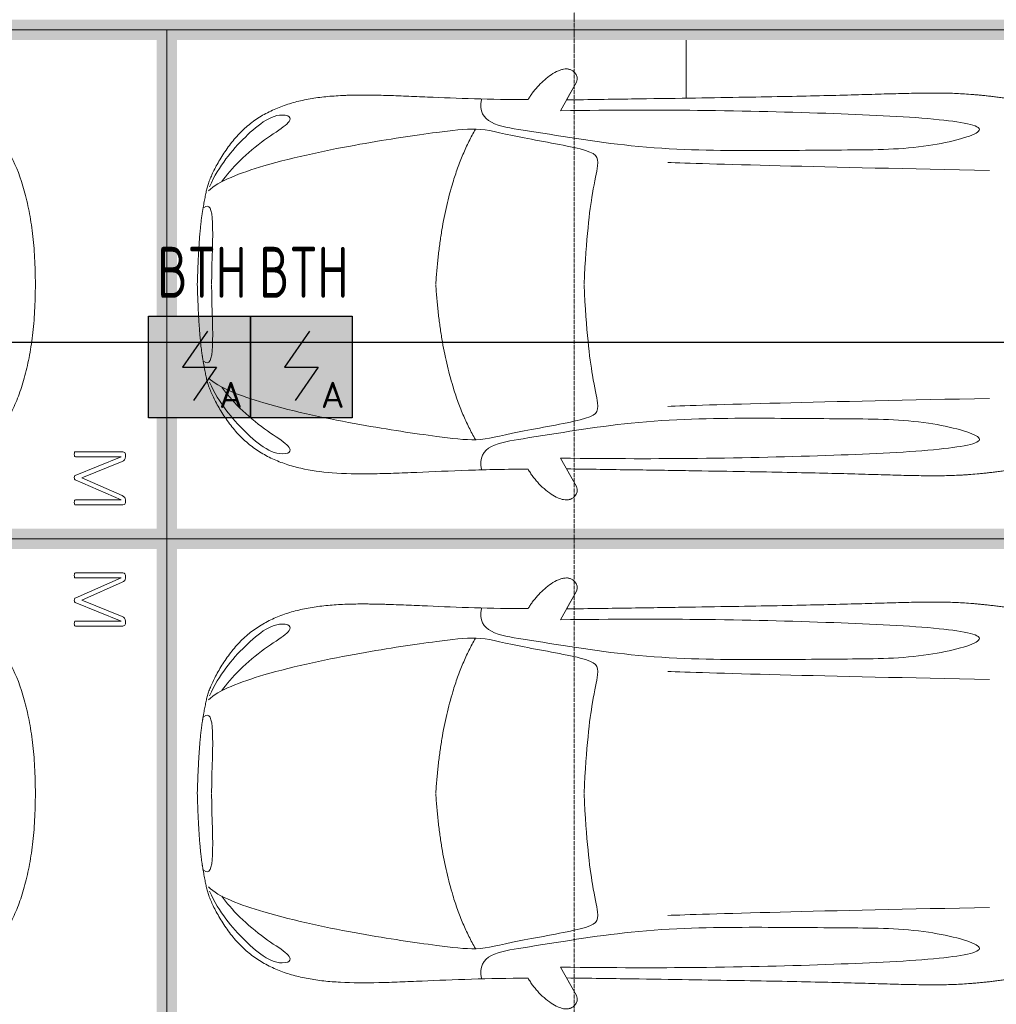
# Model space of a CAD drawing. Header units: millimetres. Extents: x -135639 to 224623, y -383017 to -59102.
# Tile 227 of 256: x 89471 to 94267, y -252601 to -247766. Entities that reach past the tile are written whole.
import ezdxf
from ezdxf.enums import TextEntityAlignment as Align

# ---------------------------------------------------------------- set-up
doc = ezdxf.new("R2010")
doc.units = ezdxf.units.MM
doc.linetypes.add('CONTINOUS', pattern=[0])
doc.linetypes.add('Линия сетки', pattern=[25, 20, -2.5, 0, -2.5])
for name, color, linetype, lineweight in [('A-000-M_MASS', 7, 'Continuous', 18), ('C-953-M_PARKING', 7, 'Continuous', 18), ('S-160-M_FOUND', 7, 'Continuous', 18), ('Z-030-M_GRID', 7, 'Continuous', 9), ('ПС', 7, 'Continuous', 40), ('СС-011-ПОЖ-СИГНАЛИЗАЦИЯ', 1, 'Continuous', 30)]:
    doc.layers.add(name, color=color, linetype=linetype, lineweight=lineweight)
doc.styles.add('1111', font='isocpeur.ttf')

# ---------------------------------------------------------------- blocks, each defined once
blk = doc.blocks.new('A_PAR_Parking - M-2663509-B2_-11_400_')
at = {"layer": 'C-953-M_PARKING', "true_color": 0xf7f9fb}
blk.add_hatch(color=7, dxfattribs=at).paths.add_polyline_path([(-1300, 2650), (-1300, -2700), (1300, -2700), (1300, 2650), (1200, 2650), (1200, -2600), (-1200, -2600), (-1200, 2650)])
at = {"layer": 'A-000-M_MASS', "color": 253, "true_color": 0xaaaaaa}
for points, knots in [([(0, -2003.8), (-45, -2003.7), (-131.8, -2001.4), (-251.9, -1990.7), (-361.8, -1973.6), (-461.5, -1950.2), (-550.8, -1921), (-629.5, -1886.4), (-686.2, -1853.3), (-726.1, -1824.5), (-753.4, -1801.8), (-773.8, -1781.9), (-788.8, -1765.5), (-799.4, -1753.1), (-809.5, -1740.4), (-818.9, -1727.5), (-827.7, -1714.4), (-836.1, -1701.2), (-843.9, -1687.9), (-851.2, -1674.4), (-857.9, -1660.8), (-864.3, -1647.2), (-870.2, -1633.6), (-875.7, -1619.8), (-880.7, -1606), (-885.4, -1592.2), (-889.8, -1578.4), (-893.7, -1564.6), (-897.4, -1550.8), (-900.7, -1537.2), (-903.9, -1523.6), (-906.6, -1510.1), (-909.2, -1496.6), (-911.6, -1483.4), (-913.8, -1470.2), (-915.7, -1457.2), (-917.5, -1444.4), (-919.2, -1431.8), (-920.9, -1419.4), (-922.8, -1403.2), (-925.1, -1383.5), (-927.6, -1360.8), (-929.8, -1338.8), (-931.7, -1317.6), (-934, -1290), (-936.3, -1256.7), (-938.2, -1217.6), (-939.4, -1178.6), (-940, -1138.8), (-940, -1097.3), (-939.4, -1038.8), (-937.7, -958.2), (-934.4, -846), (-930.5, -714.1), (-926.5, -558.6), (-922.7, -375.9), (-918.9, -163.4), (-914.9, 81.7), (-911.4, 315.4), (-908.5, 521.3), (-906.9, 630.9), (-906.1, 687.4)], [-1, -1, -1, -1, -0.97619, -0.952381, -0.928571, -0.904762, -0.880952, -0.857143, -0.833333, -0.821429, -0.809524, -0.797619, -0.791667, -0.785714, -0.779762, -0.77381, -0.767857, -0.761905, -0.755952, -0.75, -0.744048, -0.738095, -0.732143, -0.72619, -0.720238, -0.714286, -0.708333, -0.702381, -0.696429, -0.690476, -0.684524, -0.678571, -0.672619, -0.666667, -0.660714, -0.654762, -0.64881, -0.642857, -0.636905, -0.630952, -0.619048, -0.607143, -0.595238, -0.583333, -0.571429, -0.547619, -0.52381, -0.5, -0.47619, -0.452381, -0.428571, -0.380952, -0.333333, -0.285714, -0.238095, -0.190476, -0.142857, -0.095238, -0.047619, -0.02381, 0, 0, 0, 0]), ([(906.1, 687.4), (906.9, 630.9), (908.5, 521.3), (910.7, 366.9), (912.8, 221.9), (915.6, 40.8), (918.9, -163.4), (922.7, -375.9), (926.5, -558.6), (929.8, -688.2), (932.5, -780), (934.3, -843.5), (936, -902.1), (937.5, -956.3), (938.7, -1006.6), (939.6, -1053.4), (940, -1097.3), (940, -1138.8), (939.4, -1178.6), (938.2, -1217.6), (936.3, -1256.7), (934, -1290), (931.7, -1317.6), (929.8, -1338.8), (927.6, -1360.8), (925.1, -1383.5), (922.8, -1403.2), (920.9, -1419.4), (919.2, -1431.8), (917.5, -1444.4), (915.7, -1457.2), (913.8, -1470.2), (911.6, -1483.4), (909.2, -1496.6), (906.6, -1510.1), (903.9, -1523.6), (900.7, -1537.2), (897.4, -1550.8), (893.7, -1564.6), (889.8, -1578.4), (885.4, -1592.2), (880.7, -1606), (875.7, -1619.8), (870.2, -1633.6), (864.3, -1647.2), (857.9, -1660.8), (851.2, -1674.4), (843.9, -1687.9), (836.1, -1701.2), (827.7, -1714.4), (818.9, -1727.5), (809.5, -1740.4), (799.4, -1753.1), (788.8, -1765.5), (773.8, -1781.9), (753.4, -1801.8), (726.1, -1824.5), (686.2, -1853.3), (606.8, -1899.6), (494.8, -1942.4), (361.8, -1973.6), (251.9, -1990.7), (131.8, -2001.4), (45, -2003.7), (0, -2003.8)], [-1, -1, -1, -1, -0.97619, -0.952381, -0.928571, -0.904762, -0.857143, -0.809524, -0.761905, -0.714286, -0.690476, -0.666667, -0.642857, -0.619048, -0.595238, -0.571429, -0.547619, -0.52381, -0.5, -0.47619, -0.452381, -0.428571, -0.416667, -0.404762, -0.392857, -0.380952, -0.369048, -0.363095, -0.357143, -0.35119, -0.345238, -0.339286, -0.333333, -0.327381, -0.321429, -0.315476, -0.309524, -0.303571, -0.297619, -0.291667, -0.285714, -0.279762, -0.27381, -0.267857, -0.261905, -0.255952, -0.25, -0.244048, -0.238095, -0.232143, -0.22619, -0.220238, -0.214286, -0.208333, -0.202381, -0.190476, -0.178571, -0.166667, -0.142857, -0.095238, -0.071429, -0.047619, -0.02381, 0, 0, 0, 0])]:
    blk.add_open_spline(points, degree=3, knots=knots, dxfattribs=at)
at = {"layer": 'C-953-M_PARKING', "color": 253, "true_color": 0xaaaaaa}
for p, q in [((1250, 2650), (1250, -2650)), ((822.6, -2197.9), (822.1, -2200.1)), ((822.1, -2200.1), (822.1, -2433.8)), ((824.5, -2196.4), (822.6, -2197.9)), ((822.6, -2197.9), (824.5, -2196.4)), ((828.2, -2195.4), (824.5, -2196.4)), ((824.5, -2196.4), (828.2, -2195.4)), ((833.8, -2195), (828.2, -2195.4)), ((839.8, -2195.4), (833.8, -2195)), ((843.6, -2196.4), (839.8, -2195.4)), ((839.8, -2195.4), (843.6, -2196.4)), ((845.7, -2197.9), (843.6, -2196.4)), ((843.6, -2196.4), (845.7, -2197.9)), ((846.5, -2200.1), (845.7, -2197.9)), ((938, -2198.7), (846.5, -2425.3)), ((846.5, -2425.3), (846.5, -2200.1)), ((939, -2197.3), (938, -2198.7)), ((938, -2198.7), (939, -2197.3)), ((941, -2196.1), (939, -2197.3)), ((939, -2197.3), (941, -2196.1)), ((944.2, -2195.3), (941, -2196.1)), ((941, -2196.1), (944.2, -2195.3)), ((948.9, -2195), (944.2, -2195.3)), ((944.2, -2195.3), (948.9, -2195)), ((953.2, -2195.3), (948.9, -2195)), ((948.9, -2195), (953.2, -2195.3)), ((956.4, -2196.1), (953.2, -2195.3)), ((953.2, -2195.3), (956.4, -2196.1)), ((958.5, -2197.3), (956.4, -2196.1)), ((956.4, -2196.1), (958.5, -2197.3)), ((959.7, -2198.7), (958.5, -2197.3)), ((958.5, -2197.3), (959.7, -2198.7)), ((1058.6, -2425.3), (959.7, -2198.7)), ((1059.2, -2197.9), (1058.6, -2200.1)), ((1058.6, -2200.1), (1058.6, -2425.3)), ((1061.1, -2196.4), (1059.2, -2197.9)), ((1059.2, -2197.9), (1061.1, -2196.4)), ((1064.9, -2195.4), (1061.1, -2196.4)), ((1061.1, -2196.4), (1064.9, -2195.4)), ((1070.4, -2195), (1064.9, -2195.4)), ((1076.3, -2195.4), (1070.4, -2195)), ((1080, -2196.4), (1076.3, -2195.4)), ((1076.3, -2195.4), (1080, -2196.4)), ((1082.1, -2197.9), (1080, -2196.4)), ((1080, -2196.4), (1082.1, -2197.9)), ((1082.7, -2200.1), (1082.1, -2197.9)), ((1082.1, -2197.9), (1082.7, -2200.1)), ((1082.7, -2433.8), (1082.7, -2200.1)), ((869.4, -2430.3), (950, -2231.9)), ((950, -2231.9), (1037.2, -2429.5)), ((822.1, -2433.8), (825.8, -2443.3)), ((825.8, -2443.3), (833.1, -2445.9)), ((833.1, -2445.9), (846, -2445.9)), ((846, -2445.9), (854.6, -2444.9)), ((854.6, -2444.9), (861.1, -2441.8)), ((861.1, -2441.8), (865.9, -2436.9)), ((865.9, -2436.9), (869.4, -2430.3)), ((1037.2, -2429.5), (1041.4, -2437.3)), ((1041.4, -2437.3), (1046.1, -2442.4)), ((1046.1, -2442.4), (1051.3, -2445.1)), ((1051.3, -2445.1), (1057.5, -2445.9)), ((1057.5, -2445.9), (1071.8, -2445.9)), ((1071.8, -2445.9), (1075.5, -2445.3)), ((1075.5, -2445.3), (1071.8, -2445.9)), ((1075.5, -2445.3), (1079, -2443.3)), ((1079, -2443.3), (1075.5, -2445.3)), ((1079, -2443.3), (1081.6, -2439.5)), ((1081.6, -2439.5), (1079, -2443.3)), ((1081.6, -2439.5), (1082.7, -2433.8)), ((1250, -2650), (-1250, -2650))]:
    blk.add_line(p, q, dxfattribs=at)
blk = doc.blocks.new('A_PAR_Parking - M_Зависимые-2663510-B2_-11_400_')
at = {"layer": 'C-953-M_PARKING', "true_color": 0xf7f9fb}
blk.add_hatch(color=7, dxfattribs=at).paths.add_polyline_path([(-1300, 1541.5), (-1300, -2700), (1300, -2700), (1300, 2650), (1200, 2650), (1200, -2600), (-1200, -2600), (-1200, 2650), (-1300, 2650), (-1300, 2234.8)])
at = {"layer": 'A-000-M_MASS', "color": 253, "true_color": 0xaaaaaa}
for p, q in [((-853.2, 716.7), (-993.1, 639.1)), ((-906.1, 687.4), (-993.1, 639.1)), ((853.2, 716.7), (993.1, 639.1)), ((993.1, 639.1), (906.1, 687.4))]:
    blk.add_line(p, q, dxfattribs=at)
for centre, start, end in [((-1010.2, 677.7), 223.4184, 293.9305), ((1010.2, 677.7), 246.0695, 316.5816)]:
    blk.add_arc(centre, 42.2, start, end, dxfattribs=at)
for points, knots in [([(-907.6, 876.4), (-907.6, 976), (-911.2, 1161), (-920, 1362), (-926.1, 1508.1), (-930.5, 1645.4), (-930.2, 1768.6), (-921.6, 1880.2), (-910.5, 1957.2), (-893.9, 2030.5), (-870.8, 2100), (-840.5, 2165.3), (-808.7, 2215.9), (-778.9, 2254), (-754.4, 2281.2), (-727.4, 2307.2), (-698.1, 2331.9), (-667.3, 2354.9), (-635.8, 2376.1), (-604.5, 2395.2), (-574, 2412.1), (-545.3, 2426.4), (-519.1, 2437.8), (-499.9, 2445), (-485.2, 2449.7), (-474.3, 2452.8), (-463.2, 2455.6), (-451.9, 2458.1), (-440.1, 2460.6), (-427.5, 2463), (-414, 2465.5), (-401.8, 2467.8), (-391.4, 2469.7), (-383.1, 2471.3), (-375.8, 2472.6), (-369.6, 2473.7), (-363, 2474.8), (-356.1, 2475.9), (-348.8, 2477.1), (-342.9, 2477.9), (-336.8, 2478.8), (-330.4, 2479.7), (-323.7, 2480.6), (-316.6, 2481.5), (-309.1, 2482.4), (-301.4, 2483.3), (-293.2, 2484.2), (-284.6, 2485.1), (-275.5, 2486), (-262.9, 2487.1), (-249.4, 2488.3), (-234.8, 2489.5), (-223.4, 2490.4), (-211.5, 2491.2), (-198.9, 2492.1), (-185.8, 2492.9), (-167.6, 2494), (-148.2, 2495.1), (-127.4, 2496.1), (-105.9, 2497.2), (-77.2, 2498.4), (-39.8, 2499.8), (-13, 2500.7), (0.9, 2501.1)], [-1, -1, -1, -1, -0.913265, -0.826531, -0.783163, -0.739796, -0.653061, -0.612245, -0.571429, -0.530612, -0.489796, -0.44898, -0.408163, -0.387755, -0.367347, -0.346939, -0.326531, -0.306122, -0.285714, -0.265306, -0.244898, -0.22449, -0.204082, -0.183673, -0.173469, -0.163265, -0.153061, -0.142857, -0.132653, -0.122449, -0.112245, -0.102041, -0.096939, -0.091837, -0.086735, -0.084184, -0.081633, -0.076531, -0.07398, -0.071429, -0.068878, -0.066327, -0.063776, -0.061224, -0.058673, -0.056122, -0.053571, -0.05102, -0.048469, -0.045918, -0.040816, -0.038265, -0.035714, -0.033163, -0.030612, -0.028061, -0.02551, -0.020408, -0.017857, -0.015306, -0.010204, -0.005102, 0, 0, 0, 0]), ([(0.9, 2501.1), (21.7, 2500.5), (51.4, 2499.4), (87.7, 2498), (113.2, 2496.8), (137.2, 2495.6), (159.8, 2494.4), (180.9, 2493.2), (200.8, 2491.9), (219.4, 2490.6), (236.6, 2489.3), (252.9, 2488), (267.9, 2486.6), (281.9, 2485.3), (295, 2483.9), (307, 2482.6), (319.6, 2481.1), (329.9, 2479.7), (338.4, 2478.5), (344.6, 2477.7), (350.4, 2476.8), (355.9, 2475.9), (361.2, 2475.1), (366.3, 2474.2), (371.2, 2473.4), (377.4, 2472.3), (384.7, 2471), (393, 2469.4), (403.4, 2467.5), (415.6, 2465.2), (433.6, 2461.8), (453.8, 2457.8), (475.9, 2452.6), (497.6, 2446), (520.6, 2437.4), (555.5, 2422.1), (605.5, 2395.9), (669.1, 2355.3), (729.9, 2307.4), (772.8, 2262.9), (802.5, 2224.9), (822.6, 2195.1), (840.7, 2164.2), (856.7, 2132.1), (870.9, 2098.9), (887.5, 2053.3), (903.9, 1993.8), (915.3, 1931.2), (921.9, 1879.2), (925.6, 1839.1), (928.2, 1798), (929.8, 1755.7), (930.5, 1719.5), (930.6, 1689.9), (930.5, 1667.4), (930.3, 1644.6), (929.9, 1621.4), (929.4, 1597.9), (928.5, 1566.1), (927.2, 1525.5), (924.6, 1458.6), (919.2, 1336.4), (911, 1144.9), (907.6, 970.1), (907.6, 876.4)], [-1, -1, -1, -1, -0.992347, -0.98852, -0.984694, -0.980867, -0.977041, -0.973214, -0.969388, -0.965561, -0.961735, -0.957908, -0.954082, -0.950255, -0.946429, -0.942602, -0.938776, -0.933673, -0.931122, -0.928571, -0.92602, -0.923469, -0.920918, -0.918367, -0.915816, -0.913265, -0.908163, -0.903061, -0.897959, -0.887755, -0.877551, -0.857143, -0.836735, -0.816327, -0.795918, -0.77551, -0.734694, -0.693878, -0.653061, -0.612245, -0.591837, -0.571429, -0.55102, -0.530612, -0.510204, -0.489796, -0.44898, -0.408163, -0.387755, -0.367347, -0.346939, -0.326531, -0.306122, -0.295918, -0.285714, -0.27551, -0.265306, -0.255102, -0.244898, -0.22449, -0.204082, -0.163265, -0.081633, 0, 0, 0, 0]), ([(-479.6, 2441.4), (-586, 2391.8), (-718.7, 2282.7), (-847.3, 2127.6), (-828.4, 2057)], [0, 0, 0, 0, 0.53668, 1.024735, 1.024735, 1.024735, 1.024735]), ([(-459.4, 2446), (-507.5, 2397.9), (-600.9, 2146.6), (-695.8, 1683.9), (-743.6, 1354.1), (-774.1, 1106.3), (-734.1, 996.4), (-659.8, 552.2), (-618, 522.3), (-447.3, 564.9), (-233.6, 590.3), (-1.9, 601.6)], [0, 0, 0, 0, 0.884172, 2.058368, 3.212407, 3.977765, 4.871213, 5.547774, 6.288901, 6.772879, 7.454401, 7.454401, 7.454401, 7.454401]), ([(459.4, 2446), (507.5, 2397.9), (600.9, 2146.6), (695.8, 1683.9), (743.6, 1354.1), (774.1, 1106.3), (734.1, 996.4), (659.8, 552.2), (618, 522.3), (447.3, 564.9), (233.6, 590.3), (1.9, 601.6)], [0, 0, 0, 0, 0.884172, 2.058368, 3.212407, 3.977765, 4.871213, 5.547774, 6.288901, 6.772879, 7.454401, 7.454401, 7.454401, 7.454401]), ([(479.6, 2441.4), (586, 2391.8), (718.7, 2282.7), (847.3, 2127.6), (828.4, 2057)], [0, 0, 0, 0, 0.53668, 1.024735, 1.024735, 1.024735, 1.024735]), ([(-828.4, 2057), (-802.6, 2015.7), (-728.3, 2173.2), (-566.1, 2339.3), (-504.9, 2380.6)], [0, 0, 0, 0, 0.497572, 1.022643, 1.022643, 1.022643, 1.022643]), ([(828.4, 2057), (802.6, 2015.7), (728.3, 2173.2), (566.1, 2339.3), (504.9, 2380.6)], [0, 0, 0, 0, 0.497572, 1.022643, 1.022643, 1.022643, 1.022643]), ([(-908.3, 1105.9), (-792, 1130), (-753.2, 859.4), (-662.6, 332.1), (-655.4, -196.5), (-660.5, -684.2), (-662.6, -1068.4), (-763.9, -1442.7), (-816.5, -1156.9), (-841.5, -605.2), (-856.7, -17.5), (-856.5, 453.9), (-853.2, 716.7)], [0, 0, 0, 0, 1.013953, 2.476159, 4.172855, 5.704608, 7.082231, 8.244161, 9.589947, 11.154659, 12.917121, 14.362976, 14.362976, 14.362976, 14.362976]), ([(908.3, 1105.9), (792, 1130), (753.2, 859.4), (662.6, 332.1), (655.4, -196.5), (660.5, -684.2), (662.6, -1068.4), (763.9, -1442.7), (816.5, -1156.9), (841.5, -605.2), (856.7, -17.5), (856.5, 453.9), (853.2, 716.7)], [0, 0, 0, 0, 1.013953, 2.476159, 4.172855, 5.704608, 7.082231, 8.244161, 9.589947, 11.154659, 12.917121, 14.362976, 14.362976, 14.362976, 14.362976]), ([(-1040.9, 648.7), (-1044.3, 651.7), (-1048.7, 656.6), (-1052.9, 663.7), (-1055.3, 669.5), (-1057.1, 675.4), (-1058, 681.7), (-1058.4, 688.2), (-1057.8, 701.7), (-1052.2, 723.5), (-1035.9, 755.8), (-1011.1, 789.9), (-984.6, 818.2), (-961.5, 838.8), (-943.7, 853.1), (-925.6, 865.8), (-913.6, 873), (-907.6, 876.4)], [-1, -1, -1, -1, -0.941667, -0.9125, -0.883333, -0.854167, -0.825, -0.795833, -0.766667, -0.65, -0.533333, -0.4, -0.266667, -0.2, -0.133333, -0.066667, 0, 0, 0, 0]), ([(907.6, 876.4), (912.9, 873.5), (923.4, 867.2), (944.5, 852.7), (970.5, 831.6), (999.5, 802.9), (1025.9, 770.7), (1043.2, 742.4), (1052.9, 719.4), (1057.4, 702.8), (1058.6, 689.7), (1057.9, 679.9), (1056.4, 672.8), (1054.1, 666.1), (1049.7, 657.8), (1044.8, 652.2), (1040.9, 648.7)], [-1, -1, -1, -1, -0.941667, -0.883333, -0.766667, -0.65, -0.533333, -0.4, -0.333333, -0.266667, -0.2, -0.166667, -0.133333, -0.1, -0.066667, 0, 0, 0, 0]), ([(0, -2003.8), (-45, -2003.7), (-131.8, -2001.4), (-251.9, -1990.7), (-361.8, -1973.6), (-461.5, -1950.2), (-550.8, -1921), (-629.5, -1886.4), (-686.2, -1853.3), (-726.1, -1824.5), (-753.4, -1801.8), (-773.8, -1781.9), (-788.8, -1765.5), (-799.4, -1753.1), (-809.5, -1740.4), (-818.9, -1727.5), (-827.7, -1714.4), (-836.1, -1701.2), (-843.9, -1687.9), (-851.2, -1674.4), (-857.9, -1660.8), (-864.3, -1647.2), (-870.2, -1633.6), (-875.7, -1619.8), (-880.7, -1606), (-885.4, -1592.2), (-889.8, -1578.4), (-893.7, -1564.6), (-897.4, -1550.8), (-900.7, -1537.2), (-903.9, -1523.6), (-906.6, -1510.1), (-909.2, -1496.6), (-911.6, -1483.4), (-913.8, -1470.2), (-915.7, -1457.2), (-917.5, -1444.4), (-919.2, -1431.8), (-920.9, -1419.4), (-922.8, -1403.2), (-925.1, -1383.5), (-927.6, -1360.8), (-929.8, -1338.8), (-931.7, -1317.6), (-934, -1290), (-936.3, -1256.7), (-938.2, -1217.6), (-939.4, -1178.6), (-940, -1138.8), (-940, -1097.3), (-939.4, -1038.8), (-937.7, -958.2), (-934.4, -846), (-930.5, -714.1), (-926.5, -558.6), (-922.7, -375.9), (-918.9, -163.4), (-914.9, 81.7), (-911.4, 315.4), (-908.5, 521.3), (-906.9, 630.9), (-906.1, 687.4)], [-1, -1, -1, -1, -0.97619, -0.952381, -0.928571, -0.904762, -0.880952, -0.857143, -0.833333, -0.821429, -0.809524, -0.797619, -0.791667, -0.785714, -0.779762, -0.77381, -0.767857, -0.761905, -0.755952, -0.75, -0.744048, -0.738095, -0.732143, -0.72619, -0.720238, -0.714286, -0.708333, -0.702381, -0.696429, -0.690476, -0.684524, -0.678571, -0.672619, -0.666667, -0.660714, -0.654762, -0.64881, -0.642857, -0.636905, -0.630952, -0.619048, -0.607143, -0.595238, -0.583333, -0.571429, -0.547619, -0.52381, -0.5, -0.47619, -0.452381, -0.428571, -0.380952, -0.333333, -0.285714, -0.238095, -0.190476, -0.142857, -0.095238, -0.047619, -0.02381, 0, 0, 0, 0]), ([(906.1, 687.4), (906.9, 630.9), (908.5, 521.3), (910.7, 366.9), (912.8, 221.9), (915.6, 40.8), (918.9, -163.4), (922.7, -375.9), (926.5, -558.6), (929.8, -688.2), (932.5, -780), (934.3, -843.5), (936, -902.1), (937.5, -956.3), (938.7, -1006.6), (939.6, -1053.4), (940, -1097.3), (940, -1138.8), (939.4, -1178.6), (938.2, -1217.6), (936.3, -1256.7), (934, -1290), (931.7, -1317.6), (929.8, -1338.8), (927.6, -1360.8), (925.1, -1383.5), (922.8, -1403.2), (920.9, -1419.4), (919.2, -1431.8), (917.5, -1444.4), (915.7, -1457.2), (913.8, -1470.2), (911.6, -1483.4), (909.2, -1496.6), (906.6, -1510.1), (903.9, -1523.6), (900.7, -1537.2), (897.4, -1550.8), (893.7, -1564.6), (889.8, -1578.4), (885.4, -1592.2), (880.7, -1606), (875.7, -1619.8), (870.2, -1633.6), (864.3, -1647.2), (857.9, -1660.8), (851.2, -1674.4), (843.9, -1687.9), (836.1, -1701.2), (827.7, -1714.4), (818.9, -1727.5), (809.5, -1740.4), (799.4, -1753.1), (788.8, -1765.5), (773.8, -1781.9), (753.4, -1801.8), (726.1, -1824.5), (686.2, -1853.3), (606.8, -1899.6), (494.8, -1942.4), (361.8, -1973.6), (251.9, -1990.7), (131.8, -2001.4), (45, -2003.7), (0, -2003.8)], [-1, -1, -1, -1, -0.97619, -0.952381, -0.928571, -0.904762, -0.857143, -0.809524, -0.761905, -0.714286, -0.690476, -0.666667, -0.642857, -0.619048, -0.595238, -0.571429, -0.547619, -0.52381, -0.5, -0.47619, -0.452381, -0.428571, -0.416667, -0.404762, -0.392857, -0.380952, -0.369048, -0.363095, -0.357143, -0.35119, -0.345238, -0.339286, -0.333333, -0.327381, -0.321429, -0.315476, -0.309524, -0.303571, -0.297619, -0.291667, -0.285714, -0.279762, -0.27381, -0.267857, -0.261905, -0.255952, -0.25, -0.244048, -0.238095, -0.232143, -0.22619, -0.220238, -0.214286, -0.208333, -0.202381, -0.190476, -0.178571, -0.166667, -0.142857, -0.095238, -0.071429, -0.047619, -0.02381, 0, 0, 0, 0])]:
    blk.add_open_spline(points, degree=3, knots=knots, dxfattribs=at)
for points, degree in [([(-376.2, 2469.9), (-425, 2411.7), (-256.6, 2425), (-1.9, 2431.6)], 3), ([(376.2, 2469.9), (425, 2411.7), (256.6, 2425), (1.9, 2431.6)], 3), ([(-1.9, 1329.8), (-478.1, 1299.2), (-761.9, 1135.3)], 2), ([(1.9, 1329.8), (478.1, 1299.2), (761.9, 1135.3)], 2), ([(-599.3, 190.1), (-592, 24.4), (-575.2, -588.2), (-560, -1389.4)], 3), ([(599.3, 190.1), (592, 24.4), (575.2, -588.2), (560, -1389.4)], 3)]:
    blk.add_open_spline(points, degree=degree, dxfattribs=at)
at = {"layer": 'C-953-M_PARKING', "color": 253, "true_color": 0xaaaaaa}
blk.add_line((1250, 2650), (1250, -2650), dxfattribs=at)
blk = doc.blocks.new('A_PAR_Parking - M-V4-B2_-11_400_')
at = {"layer": 'C-953-M_PARKING', "true_color": 0xf7f9fb}
blk.add_hatch(color=7, dxfattribs=at).paths.add_polyline_path([(-1300, -2579.7), (-1300, -2650), (-1200, -2650), (-1200, 2600), (1200, 2600), (1200, -2650), (1300, -2650), (1300, 2700), (-1300, 2700), (-1300, -1886.4)])
at = {"layer": 'A-000-M_MASS', "color": 253, "true_color": 0xaaaaaa}
for points, knots in [([(0, 2003.8), (-45, 2003.7), (-131.8, 2001.4), (-251.9, 1990.7), (-361.8, 1973.6), (-494.8, 1942.4), (-606.8, 1899.6), (-686.2, 1853.3), (-726.1, 1824.5), (-753.4, 1801.8), (-773.8, 1781.9), (-788.8, 1765.5), (-799.4, 1753.1), (-809.5, 1740.4), (-818.9, 1727.5), (-827.7, 1714.4), (-836.1, 1701.2), (-843.9, 1687.9), (-851.2, 1674.4), (-857.9, 1660.8), (-864.3, 1647.2), (-870.2, 1633.6), (-875.7, 1619.8), (-880.7, 1606), (-885.4, 1592.2), (-889.8, 1578.4), (-893.7, 1564.6), (-897.4, 1550.8), (-900.7, 1537.2), (-903.9, 1523.6), (-906.6, 1510.1), (-909.2, 1496.6), (-911.6, 1483.4), (-913.8, 1470.2), (-915.7, 1457.2), (-917.5, 1444.4), (-919.2, 1431.8), (-920.9, 1419.4), (-922.8, 1403.2), (-925.1, 1383.5), (-927.6, 1360.8), (-929.8, 1338.8), (-931.7, 1317.6), (-934, 1290), (-936.3, 1256.7), (-938.2, 1217.6), (-939.4, 1178.6), (-940, 1138.8), (-940, 1097.3), (-939.6, 1053.4), (-938.7, 1006.6), (-937.5, 956.3), (-936, 902.1), (-934.3, 843.5), (-932.5, 780), (-929.8, 688.2), (-926.5, 558.6), (-922.7, 375.9), (-918.9, 163.4), (-914.9, -81.7), (-911.4, -315.4), (-908.5, -521.3), (-906.9, -630.9), (-906.1, -687.4)], [0, 0, 0, 0, 0.02381, 0.047619, 0.071429, 0.095238, 0.142857, 0.166667, 0.178571, 0.190476, 0.202381, 0.208333, 0.214286, 0.220238, 0.22619, 0.232143, 0.238095, 0.244048, 0.25, 0.255952, 0.261905, 0.267857, 0.27381, 0.279762, 0.285714, 0.291667, 0.297619, 0.303571, 0.309524, 0.315476, 0.321429, 0.327381, 0.333333, 0.339286, 0.345238, 0.35119, 0.357143, 0.363095, 0.369048, 0.380952, 0.392857, 0.404762, 0.416667, 0.428571, 0.452381, 0.47619, 0.5, 0.52381, 0.547619, 0.571429, 0.595238, 0.619048, 0.642857, 0.666667, 0.690476, 0.714286, 0.761905, 0.809524, 0.857143, 0.904762, 0.952381, 0.97619, 1, 1, 1, 1]), ([(906.1, -687.4), (906.9, -630.9), (908.5, -521.3), (910.7, -366.9), (912.8, -221.9), (915.6, -40.8), (918.9, 163.4), (922.7, 375.9), (926.5, 558.6), (929.8, 688.2), (932.5, 780), (935, 864.7), (937.7, 958.2), (939.4, 1038.8), (940, 1097.3), (940, 1138.8), (939.4, 1178.6), (938.2, 1217.6), (936.6, 1250.1), (934.9, 1276.7), (932.9, 1303.6), (930.5, 1331.5), (927.6, 1360.8), (925.1, 1383.5), (922.8, 1403.2), (920.9, 1419.4), (919.2, 1431.8), (917.5, 1444.4), (915.7, 1457.2), (913.8, 1470.2), (911.6, 1483.4), (909.2, 1496.6), (906.6, 1510.1), (903.9, 1523.6), (900.7, 1537.2), (897.4, 1550.8), (893.7, 1564.6), (889.8, 1578.4), (885.4, 1592.2), (880.7, 1606), (875.7, 1619.8), (870.2, 1633.6), (864.3, 1647.2), (857.9, 1660.8), (851.2, 1674.4), (843.9, 1687.9), (836.1, 1701.2), (827.7, 1714.4), (818.9, 1727.5), (809.5, 1740.4), (799.4, 1753.1), (788.8, 1765.5), (773.8, 1781.9), (753.4, 1801.8), (726.1, 1824.5), (686.2, 1853.3), (629.5, 1886.4), (550.8, 1921), (461.5, 1950.2), (361.8, 1973.6), (251.9, 1990.7), (131.8, 2001.4), (45, 2003.7), (0, 2003.8)], [0, 0, 0, 0, 0.02381, 0.047619, 0.071429, 0.095238, 0.142857, 0.190476, 0.238095, 0.285714, 0.309524, 0.333333, 0.380952, 0.428571, 0.452381, 0.47619, 0.5, 0.52381, 0.547619, 0.559524, 0.571429, 0.595238, 0.607143, 0.619048, 0.630952, 0.636905, 0.642857, 0.64881, 0.654762, 0.660714, 0.666667, 0.672619, 0.678571, 0.684524, 0.690476, 0.696429, 0.702381, 0.708333, 0.714286, 0.720238, 0.72619, 0.732143, 0.738095, 0.744048, 0.75, 0.755952, 0.761905, 0.767857, 0.77381, 0.779762, 0.785714, 0.791667, 0.797619, 0.809524, 0.821429, 0.833333, 0.857143, 0.880952, 0.904762, 0.928571, 0.952381, 0.97619, 1, 1, 1, 1])]:
    blk.add_open_spline(points, degree=3, knots=knots, dxfattribs=at)
at = {"layer": 'C-953-M_PARKING', "color": 253, "true_color": 0xaaaaaa}
for p, q in [((1250, 2650), (-1250, 2650)), ((-1250, 2650), (-1250, -2650)), ((1250, -2650), (1250, 2650)), ((825.8, 2443.3), (822.1, 2433.8)), ((822.1, 2433.8), (822.1, 2200.1)), ((833.1, 2445.9), (825.8, 2443.3)), ((846, 2445.9), (833.1, 2445.9)), ((854.6, 2444.9), (846, 2445.9)), ((846.5, 2200.1), (846.5, 2425.3)), ((846.5, 2425.3), (938, 2198.7)), ((861.1, 2441.8), (854.6, 2444.9)), ((865.9, 2436.9), (861.1, 2441.8)), ((869.4, 2430.3), (865.9, 2436.9)), ((950, 2231.9), (869.4, 2430.3)), ((1037.2, 2429.5), (950, 2231.9)), ((959.7, 2198.7), (1058.6, 2425.3)), ((1041.4, 2437.3), (1037.2, 2429.5)), ((1046.1, 2442.4), (1041.4, 2437.3)), ((1051.3, 2445.1), (1046.1, 2442.4)), ((1057.5, 2445.9), (1051.3, 2445.1)), ((1071.8, 2445.9), (1057.5, 2445.9)), ((1058.6, 2425.3), (1058.6, 2200.1)), ((1075.5, 2445.3), (1071.8, 2445.9)), ((1071.8, 2445.9), (1075.5, 2445.3)), ((1079, 2443.3), (1075.5, 2445.3)), ((1075.5, 2445.3), (1079, 2443.3)), ((1081.6, 2439.5), (1079, 2443.3)), ((1079, 2443.3), (1081.6, 2439.5)), ((1082.7, 2433.8), (1081.6, 2439.5)), ((1082.7, 2200.1), (1082.7, 2433.8)), ((822.1, 2200.1), (822.6, 2197.9)), ((822.6, 2197.9), (824.5, 2196.4)), ((824.5, 2196.4), (822.6, 2197.9)), ((824.5, 2196.4), (828.2, 2195.4)), ((828.2, 2195.4), (824.5, 2196.4)), ((828.2, 2195.4), (833.8, 2195)), ((833.8, 2195), (839.8, 2195.4)), ((839.8, 2195.4), (843.6, 2196.4)), ((843.6, 2196.4), (839.8, 2195.4)), ((843.6, 2196.4), (845.7, 2197.9)), ((845.7, 2197.9), (843.6, 2196.4)), ((845.7, 2197.9), (846.5, 2200.1)), ((938, 2198.7), (939, 2197.3)), ((939, 2197.3), (938, 2198.7)), ((939, 2197.3), (941, 2196.1)), ((941, 2196.1), (939, 2197.3)), ((941, 2196.1), (944.2, 2195.3)), ((944.2, 2195.3), (941, 2196.1)), ((944.2, 2195.3), (948.9, 2195)), ((948.9, 2195), (944.2, 2195.3)), ((948.9, 2195), (953.2, 2195.3)), ((953.2, 2195.3), (948.9, 2195)), ((953.2, 2195.3), (956.4, 2196.1)), ((956.4, 2196.1), (953.2, 2195.3)), ((956.4, 2196.1), (958.5, 2197.3)), ((958.5, 2197.3), (956.4, 2196.1)), ((958.5, 2197.3), (959.7, 2198.7)), ((959.7, 2198.7), (958.5, 2197.3)), ((1058.6, 2200.1), (1059.2, 2197.9)), ((1059.2, 2197.9), (1061.1, 2196.4)), ((1061.1, 2196.4), (1059.2, 2197.9)), ((1061.1, 2196.4), (1064.9, 2195.4)), ((1064.9, 2195.4), (1061.1, 2196.4)), ((1064.9, 2195.4), (1070.4, 2195)), ((1070.4, 2195), (1076.3, 2195.4)), ((1076.3, 2195.4), (1080, 2196.4)), ((1080, 2196.4), (1076.3, 2195.4)), ((1080, 2196.4), (1082.1, 2197.9)), ((1082.1, 2197.9), (1080, 2196.4)), ((1082.1, 2197.9), (1082.7, 2200.1)), ((1082.7, 2200.1), (1082.1, 2197.9))]:
    blk.add_line(p, q, dxfattribs=at)
blk = doc.blocks.new('A_PAR_Parking - M_Зависимые-V27-B2_-11_400_')
at = {"layer": 'C-953-M_PARKING', "true_color": 0xf7f9fb}
blk.add_hatch(color=7, dxfattribs=at).paths.add_polyline_path([(-1300, -1597.1), (-1300, -2650), (-1200, -2650), (-1200, 2600), (1200, 2600), (1200, -2650), (1300, -2650), (1300, 150), (1240, 150), (1240, 1150), (1300, 1150), (1300, 2700), (-1300, 2700), (-1300, -903.9)])
at = {"layer": 'A-000-M_MASS', "color": 253, "true_color": 0xaaaaaa}
for p, q in [((-853.2, -716.7), (-993.1, -639.1)), ((-906.1, -687.4), (-993.1, -639.1)), ((853.2, -716.7), (993.1, -639.1)), ((993.1, -639.1), (906.1, -687.4))]:
    blk.add_line(p, q, dxfattribs=at)
for centre, start, end in [((-1010.2, -677.7), 66.0695, 136.5816), ((1010.2, -677.7), 43.4184, 113.9305)]:
    blk.add_arc(centre, 42.2, start, end, dxfattribs=at)
for points, knots in [([(0, 2003.8), (-45, 2003.7), (-131.8, 2001.4), (-251.9, 1990.7), (-361.8, 1973.6), (-494.8, 1942.4), (-606.8, 1899.6), (-686.2, 1853.3), (-726.1, 1824.5), (-753.4, 1801.8), (-773.8, 1781.9), (-788.8, 1765.5), (-799.4, 1753.1), (-809.5, 1740.4), (-818.9, 1727.5), (-827.7, 1714.4), (-836.1, 1701.2), (-843.9, 1687.9), (-851.2, 1674.4), (-857.9, 1660.8), (-864.3, 1647.2), (-870.2, 1633.6), (-875.7, 1619.8), (-880.7, 1606), (-885.4, 1592.2), (-889.8, 1578.4), (-893.7, 1564.6), (-897.4, 1550.8), (-900.7, 1537.2), (-903.9, 1523.6), (-906.6, 1510.1), (-909.2, 1496.6), (-911.6, 1483.4), (-913.8, 1470.2), (-915.7, 1457.2), (-917.5, 1444.4), (-919.2, 1431.8), (-920.9, 1419.4), (-922.8, 1403.2), (-925.1, 1383.5), (-927.6, 1360.8), (-929.8, 1338.8), (-931.7, 1317.6), (-934, 1290), (-936.3, 1256.7), (-938.2, 1217.6), (-939.4, 1178.6), (-940, 1138.8), (-940, 1097.3), (-939.6, 1053.4), (-938.7, 1006.6), (-937.5, 956.3), (-936, 902.1), (-934.3, 843.5), (-932.5, 780), (-929.8, 688.2), (-926.5, 558.6), (-922.7, 375.9), (-918.9, 163.4), (-914.9, -81.7), (-911.4, -315.4), (-908.5, -521.3), (-906.9, -630.9), (-906.1, -687.4)], [0, 0, 0, 0, 0.02381, 0.047619, 0.071429, 0.095238, 0.142857, 0.166667, 0.178571, 0.190476, 0.202381, 0.208333, 0.214286, 0.220238, 0.22619, 0.232143, 0.238095, 0.244048, 0.25, 0.255952, 0.261905, 0.267857, 0.27381, 0.279762, 0.285714, 0.291667, 0.297619, 0.303571, 0.309524, 0.315476, 0.321429, 0.327381, 0.333333, 0.339286, 0.345238, 0.35119, 0.357143, 0.363095, 0.369048, 0.380952, 0.392857, 0.404762, 0.416667, 0.428571, 0.452381, 0.47619, 0.5, 0.52381, 0.547619, 0.571429, 0.595238, 0.619048, 0.642857, 0.666667, 0.690476, 0.714286, 0.761905, 0.809524, 0.857143, 0.904762, 0.952381, 0.97619, 1, 1, 1, 1]), ([(906.1, -687.4), (906.9, -630.9), (908.5, -521.3), (910.7, -366.9), (912.8, -221.9), (915.6, -40.8), (918.9, 163.4), (922.7, 375.9), (926.5, 558.6), (929.8, 688.2), (932.5, 780), (935, 864.7), (937.7, 958.2), (939.4, 1038.8), (940, 1097.3), (940, 1138.8), (939.4, 1178.6), (938.2, 1217.6), (936.6, 1250.1), (934.9, 1276.7), (932.9, 1303.6), (930.5, 1331.5), (927.6, 1360.8), (925.1, 1383.5), (922.8, 1403.2), (920.9, 1419.4), (919.2, 1431.8), (917.5, 1444.4), (915.7, 1457.2), (913.8, 1470.2), (911.6, 1483.4), (909.2, 1496.6), (906.6, 1510.1), (903.9, 1523.6), (900.7, 1537.2), (897.4, 1550.8), (893.7, 1564.6), (889.8, 1578.4), (885.4, 1592.2), (880.7, 1606), (875.7, 1619.8), (870.2, 1633.6), (864.3, 1647.2), (857.9, 1660.8), (851.2, 1674.4), (843.9, 1687.9), (836.1, 1701.2), (827.7, 1714.4), (818.9, 1727.5), (809.5, 1740.4), (799.4, 1753.1), (788.8, 1765.5), (773.8, 1781.9), (753.4, 1801.8), (726.1, 1824.5), (686.2, 1853.3), (629.5, 1886.4), (550.8, 1921), (461.5, 1950.2), (361.8, 1973.6), (251.9, 1990.7), (131.8, 2001.4), (45, 2003.7), (0, 2003.8)], [0, 0, 0, 0, 0.02381, 0.047619, 0.071429, 0.095238, 0.142857, 0.190476, 0.238095, 0.285714, 0.309524, 0.333333, 0.380952, 0.428571, 0.452381, 0.47619, 0.5, 0.52381, 0.547619, 0.559524, 0.571429, 0.595238, 0.607143, 0.619048, 0.630952, 0.636905, 0.642857, 0.64881, 0.654762, 0.660714, 0.666667, 0.672619, 0.678571, 0.684524, 0.690476, 0.696429, 0.702381, 0.708333, 0.714286, 0.720238, 0.72619, 0.732143, 0.738095, 0.744048, 0.75, 0.755952, 0.761905, 0.767857, 0.77381, 0.779762, 0.785714, 0.791667, 0.797619, 0.809524, 0.821429, 0.833333, 0.857143, 0.880952, 0.904762, 0.928571, 0.952381, 0.97619, 1, 1, 1, 1]), ([(-908.3, -1105.9), (-792, -1130), (-753.2, -859.4), (-662.6, -332.1), (-655.4, 196.5), (-660.5, 684.2), (-662.6, 1068.4), (-763.9, 1442.7), (-816.5, 1156.9), (-841.5, 605.2), (-856.7, 17.5), (-856.5, -453.9), (-853.2, -716.7)], [0, 0, 0, 0, 1.013953, 2.476159, 4.172855, 5.704608, 7.082231, 8.244161, 9.589947, 11.154659, 12.917121, 14.362976, 14.362976, 14.362976, 14.362976]), ([(908.3, -1105.9), (792, -1130), (753.2, -859.4), (662.6, -332.1), (655.4, 196.5), (660.5, 684.2), (662.6, 1068.4), (763.9, 1442.7), (816.5, 1156.9), (841.5, 605.2), (856.7, 17.5), (856.5, -453.9), (853.2, -716.7)], [0, 0, 0, 0, 1.013953, 2.476159, 4.172855, 5.704608, 7.082231, 8.244161, 9.589947, 11.154659, 12.917121, 14.362976, 14.362976, 14.362976, 14.362976]), ([(-459.4, -2446), (-507.5, -2397.9), (-600.9, -2146.6), (-695.8, -1683.9), (-743.6, -1354.1), (-774.1, -1106.3), (-734.1, -996.4), (-659.8, -552.2), (-618, -522.3), (-447.3, -564.9), (-233.6, -590.3), (-1.9, -601.6)], [0, 0, 0, 0, 0.884172, 2.058368, 3.212407, 3.977765, 4.871213, 5.547774, 6.288901, 6.772879, 7.454401, 7.454401, 7.454401, 7.454401]), ([(459.4, -2446), (507.5, -2397.9), (600.9, -2146.6), (695.8, -1683.9), (743.6, -1354.1), (774.1, -1106.3), (734.1, -996.4), (659.8, -552.2), (618, -522.3), (447.3, -564.9), (233.6, -590.3), (1.9, -601.6)], [0, 0, 0, 0, 0.884172, 2.058368, 3.212407, 3.977765, 4.871213, 5.547774, 6.288901, 6.772879, 7.454401, 7.454401, 7.454401, 7.454401]), ([(-1040.9, -648.7), (-1044.8, -652.2), (-1049.7, -657.8), (-1054.1, -666.1), (-1056.4, -672.8), (-1057.9, -679.9), (-1058.6, -689.7), (-1057.4, -702.8), (-1052.9, -719.4), (-1043.2, -742.4), (-1025.9, -770.7), (-999.5, -802.9), (-970.5, -831.6), (-944.5, -852.7), (-923.4, -867.2), (-912.9, -873.5), (-907.6, -876.4)], [0, 0, 0, 0, 0.066667, 0.1, 0.133333, 0.166667, 0.2, 0.266667, 0.333333, 0.4, 0.533333, 0.65, 0.766667, 0.883333, 0.941667, 1, 1, 1, 1]), ([(907.6, -876.4), (913.6, -873), (925.6, -865.8), (943.7, -853.1), (961.5, -838.8), (984.6, -818.2), (1011.1, -789.9), (1035.9, -755.8), (1052.2, -723.5), (1057.8, -701.7), (1058.4, -688.2), (1058, -681.7), (1057.1, -675.4), (1055.3, -669.5), (1052.9, -663.7), (1048.7, -656.6), (1044.3, -651.7), (1040.9, -648.7)], [0, 0, 0, 0, 0.066667, 0.133333, 0.2, 0.266667, 0.4, 0.533333, 0.65, 0.766667, 0.795833, 0.825, 0.854167, 0.883333, 0.9125, 0.941667, 1, 1, 1, 1]), ([(-907.6, -876.4), (-907.6, -970.2), (-910.8, -1145), (-918.8, -1336.6), (-924.8, -1476.4), (-927.8, -1558.8), (-929.3, -1621.9), (-929.8, -1660.3), (-929.9, -1690.3), (-929.8, -1712.5), (-929.5, -1734.4), (-929, -1756), (-928.2, -1777.3), (-926.9, -1805.3), (-924.7, -1839.6), (-921, -1879.7), (-916.1, -1918.7), (-909.8, -1956.8), (-902.2, -1993.9), (-893.1, -2030.1), (-882.3, -2065.3), (-869.9, -2099.5), (-855.6, -2132.7), (-839.5, -2164.7), (-821.4, -2195.7), (-801.3, -2225.4), (-771.5, -2263.5), (-728.6, -2307.9), (-667.7, -2355.8), (-604, -2396.4), (-554, -2422.5), (-519.1, -2437.8), (-496.1, -2446.4), (-474.3, -2452.9), (-452.2, -2458.2), (-432, -2462.2), (-414, -2465.5), (-401.8, -2467.8), (-391.4, -2469.7), (-383.1, -2471.3), (-375.8, -2472.6), (-369.6, -2473.7), (-364.7, -2474.5), (-359.6, -2475.4), (-354.3, -2476.2), (-348.8, -2477.1), (-342.9, -2477.9), (-336.8, -2478.8), (-328.3, -2480), (-317.9, -2481.3), (-305.4, -2482.8), (-293.3, -2484.2), (-280.2, -2485.5), (-266.2, -2486.8), (-251.1, -2488.2), (-234.9, -2489.5), (-217.6, -2490.8), (-199, -2492.1), (-179.2, -2493.3), (-158.1, -2494.6), (-135.4, -2495.8), (-111.4, -2496.9), (-85.9, -2498), (-49.5, -2499.5), (-19.9, -2500.5), (0.9, -2501.1)], [0, 0, 0, 0, 0.081633, 0.163265, 0.204082, 0.244898, 0.265306, 0.285714, 0.295918, 0.306122, 0.316327, 0.326531, 0.336735, 0.346939, 0.367347, 0.387755, 0.408163, 0.428571, 0.44898, 0.469388, 0.489796, 0.510204, 0.530612, 0.55102, 0.571429, 0.591837, 0.612245, 0.653061, 0.693878, 0.734694, 0.77551, 0.795918, 0.816327, 0.836735, 0.857143, 0.877551, 0.887755, 0.897959, 0.903061, 0.908163, 0.913265, 0.915816, 0.918367, 0.920918, 0.923469, 0.92602, 0.928571, 0.931122, 0.933673, 0.938776, 0.942602, 0.946429, 0.950255, 0.954082, 0.957908, 0.961735, 0.965561, 0.969388, 0.973214, 0.977041, 0.980867, 0.984694, 0.98852, 0.992347, 1, 1, 1, 1]), ([(0.9, -2501.1), (14.8, -2500.7), (41.6, -2499.8), (79, -2498.3), (107.6, -2497.1), (129.2, -2496), (144.8, -2495.2), (159.7, -2494.4), (173.9, -2493.6), (187.6, -2492.8), (205, -2491.6), (221.3, -2490.5), (236.5, -2489.3), (247.5, -2488.4), (257.9, -2487.5), (267.8, -2486.6), (277.2, -2485.7), (289.3, -2484.5), (303.2, -2483), (315.9, -2481.5), (325.4, -2480.3), (332.1, -2479.4), (338.4, -2478.5), (344.6, -2477.7), (350.4, -2476.8), (357.8, -2475.6), (364.7, -2474.5), (371.2, -2473.4), (377.4, -2472.3), (384.7, -2471), (393, -2469.4), (403.4, -2467.5), (415.6, -2465.2), (429.1, -2462.7), (441.7, -2460.2), (453.5, -2457.8), (464.8, -2455.2), (475.8, -2452.4), (486.8, -2449.3), (501.5, -2444.6), (520.6, -2437.4), (546.8, -2425.9), (575.5, -2411.6), (605.9, -2394.8), (637.3, -2375.6), (679.2, -2347.3), (729.9, -2307.4), (781.3, -2254), (823.6, -2195.7), (857.7, -2132.6), (884.2, -2065.2), (910.5, -1970), (929.2, -1835.4), (931.7, -1681.2), (927.8, -1538.8), (921.6, -1386.8), (911.9, -1176.7), (907.6, -981.8), (907.6, -876.4)], [0, 0, 0, 0, 0.005102, 0.010204, 0.015306, 0.017857, 0.020408, 0.022959, 0.02551, 0.028061, 0.030612, 0.035714, 0.038265, 0.040816, 0.043367, 0.045918, 0.048469, 0.05102, 0.056122, 0.061224, 0.063776, 0.066327, 0.068878, 0.071429, 0.07398, 0.076531, 0.081633, 0.084184, 0.086735, 0.091837, 0.096939, 0.102041, 0.112245, 0.122449, 0.132653, 0.142857, 0.153061, 0.163265, 0.173469, 0.183673, 0.204082, 0.22449, 0.244898, 0.265306, 0.285714, 0.306122, 0.346939, 0.387755, 0.428571, 0.469388, 0.510204, 0.55102, 0.632653, 0.72449, 0.770408, 0.816327, 0.908163, 1, 1, 1, 1]), ([(-828.4, -2057), (-802.6, -2015.7), (-728.3, -2173.2), (-566.1, -2339.3), (-504.9, -2380.6)], [0, 0, 0, 0, 0.497572, 1.022643, 1.022643, 1.022643, 1.022643]), ([(828.4, -2057), (802.6, -2015.7), (728.3, -2173.2), (566.1, -2339.3), (504.9, -2380.6)], [0, 0, 0, 0, 0.497572, 1.022643, 1.022643, 1.022643, 1.022643]), ([(-479.6, -2441.4), (-586, -2391.8), (-718.7, -2282.7), (-847.3, -2127.6), (-828.4, -2057)], [0, 0, 0, 0, 0.53668, 1.024735, 1.024735, 1.024735, 1.024735]), ([(479.6, -2441.4), (586, -2391.8), (718.7, -2282.7), (847.3, -2127.6), (828.4, -2057)], [0, 0, 0, 0, 0.53668, 1.024735, 1.024735, 1.024735, 1.024735])]:
    blk.add_open_spline(points, degree=3, knots=knots, dxfattribs=at)
for points, degree in [([(-599.3, -190.1), (-592, -24.4), (-575.2, 588.2), (-560, 1389.4)], 3), ([(599.3, -190.1), (592, -24.4), (575.2, 588.2), (560, 1389.4)], 3), ([(-1.9, -1329.8), (-478.1, -1299.2), (-761.9, -1135.3)], 2), ([(1.9, -1329.8), (478.1, -1299.2), (761.9, -1135.3)], 2), ([(-376.2, -2469.9), (-425, -2411.7), (-256.6, -2425), (-1.9, -2431.6)], 3), ([(376.2, -2469.9), (425, -2411.7), (256.6, -2425), (1.9, -2431.6)], 3)]:
    blk.add_open_spline(points, degree=degree, dxfattribs=at)
at = {"layer": 'C-953-M_PARKING', "color": 253, "true_color": 0xaaaaaa}
for p, q in [((-1250, 2650), (-1250, -2650)), ((1250, -2650), (1250, 2650))]:
    blk.add_line(p, q, dxfattribs=at)
blk = doc.blocks.new('135_SLK_GD_AR_rvt-1-B2_-11_400_')
at = {"layer": 'C-953-M_PARKING', "color": 253, "lineweight": 18, "true_color": 0xaaaaaa}
for name, p, rotation in [('A_PAR_Parking - M-V4-B2_-11_400_', (96100, 112650), 270.0000000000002), ('A_PAR_Parking - M_Зависимые-V27-B2_-11_400_', (101400, 112650), 270.0000000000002), ('A_PAR_Parking - M-2663509-B2_-11_400_', (96100, 110150), 90.00000000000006), ('A_PAR_Parking - M_Зависимые-2663510-B2_-11_400_', (101400, 110150), 90.00000000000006)]:
    blk.add_blockref(name, p, dxfattribs=dict(at, rotation=rotation))
blk = doc.blocks.new('135_SLK_GD_KR_rvt-1-B2_-11_400_')
at = {"layer": 'S-160-M_FOUND', "color": 253, "true_color": 0xaaaaaa}
blk.add_line((101300, 113850), (101300, 113564.7), dxfattribs=at)
blk = doc.blocks.new('-2 этаж')
at = {"layer": 'Z-030-M_GRID', "color": 253, "linetype": 'Линия сетки', "true_color": 0xaaaaaa}
blk.add_line((359842.3, -369622.2), (359842.3, -216207.4), dxfattribs=at)
at = {"lineweight": 5}
for name in ['135_SLK_GD_KR_rvt-1-B2_-11_400_', '135_SLK_GD_AR_rvt-1-B2_-11_400_']:
    blk.add_blockref(name, (259092.3, -349927.3), dxfattribs=at)
blk = doc.blocks.new('*U4706')
at = {"lineweight": 35, "true_color": 0xffffff}
h = blk.add_hatch(color=7, dxfattribs=at)
h.dxf.hatch_style = 1
h.paths.add_polyline_path([(0, 499.6), (0, 0), (499.6, 0), (499.6, 499.6)])
at = {"color": 1, "linetype": 'ByBlock', "lineweight": -2}
for p, q in [((289.5, 426.3), (166.9, 249.8)), ((166.9, 249.8), (332.7, 249.8)), ((332.7, 249.8), (219.3, 86.3))]:
    blk.add_line(p, q, dxfattribs=at)
at = {"color": 1, "linetype": 'ByBlock', "lineweight": -2, "ltscale": 0.1}
blk.add_lwpolyline([(0, 499.6), (499.6, 499.6), (499.6, 0), (0, 0)], close=True, dxfattribs=at)
at = {"color": 1, "linetype": 'ByBlock', "lineweight": -2, "ltscale": 1000, "style": '1111'}
blk.add_text('A', height=128.1, dxfattribs=at).set_placement((403.4, 49.2), align=Align.CENTER)
at = {"color": 0, "linetype": 'ByBlock', "lineweight": -2, "style": '1111'}
blk.add_attdef('INDEX', (-63.3, -234.7), '', height=125, dxfattribs=at)
at = {"color": 0, "linetype": 'ByBlock', "lineweight": -2, "style": '1111', "flags": 1}
for tag, p in [('NAME_DEVICE', (-64.1, -421.2)), ('NUM_POM', (-81.6, -847))]:
    blk.add_attdef(tag, p, '', height=125, dxfattribs=at)
at = {"color": 0, "linetype": 'ByBlock', "lineweight": -2, "style": '1111', "width": 0.7}
blk.add_attdef('NUM_DEVICE', (-64.1, -629.5), '', height=125, dxfattribs=at)

msp = doc.modelspace()

# ---------------------------------------------------------------- linework, layer by layer
at = {"layer": 'СС-011-ПОЖ-СИГНАЛИЗАЦИЯ', "lineweight": 30}
msp.add_lwpolyline([(77550, -266568.6), (77550, -259489), (75772.4, -259489), (75772.4, -254085.5), (77258.2, -254085.5), (77258.2, -250184.4), (75753.7, -250184.4), (75753.7, -249350.3), (97742.3, -249350.3), (97742.3, -250395.6), (99149.4, -250395.6), (99149.4, -254302.5), (102545.3, -254302.5), (106241.1, -259207.5), (106241.1, -260602.5), (107949.4, -260602.5), (110594, -264049)], dxfattribs=at)

# ---------------------------------------------------------------- block references
at = {"color": 0}
msp.add_blockref('-2 этаж', (-267647.8, -11788.6), dxfattribs=at)
at = {"layer": 'ПС', "color": 7, "linetype": 'CONTINOUS', "lineweight": 30, "ltscale": 100}
ref = msp.add_blockref('*U4706', (90104.5, -249721.7), dxfattribs=dict(at, xscale=1.000736, yscale=1.000736, zscale=1.000736))
ref.add_attrib('NUM_DEVICE', 'BTH', dxfattribs={"layer": '0', "color": 0, "linetype": 'ByBlock', "lineweight": -2, "ltscale": 100, "height": 250.18, "style": '1111', "width": 0.7}).set_placement((90366.3, -249131.2), align=Align.CENTER)
ref = msp.add_blockref('*U4706', (90604.5, -249721.7), dxfattribs=dict(at, xscale=1.000736, yscale=1.000736, zscale=1.000736))
ref.add_attrib('NUM_DEVICE', 'BTH', dxfattribs={"layer": '0', "color": 0, "linetype": 'ByBlock', "lineweight": -2, "ltscale": 100, "height": 250.18, "style": '1111', "width": 0.7}).set_placement((90866.2, -249131.2), align=Align.CENTER)

doc.saveas('drawing.dxf')
